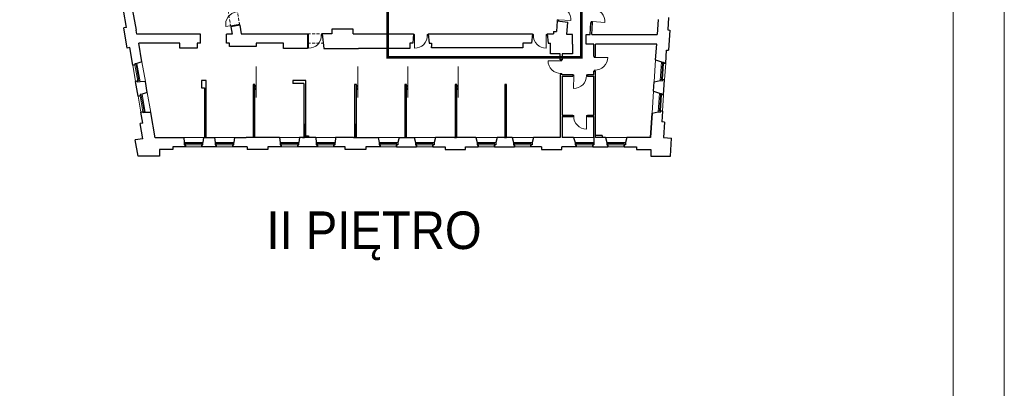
# Model space of a CAD drawing. Header units: centimetres. Extents: x 690840 to 714026, y 27673 to 40762.
# Tile 117 of 162: x 709573 to 709910, y 34385 to 34511. Entities that reach past the tile are written whole.
import ezdxf

# ---------------------------------------------------------------- set-up
doc = ezdxf.new("R2010")
doc.units = ezdxf.units.CM
doc.linetypes.add('DASHED', pattern=[19.05, 12.7, -6.35])
for name, color, linetype, lineweight in [('Drzwi i okna', 51, 'Continuous', 9), ('Opis', 102, 'Continuous', 9), ('Przekrojowa', 253, 'Continuous', 25), ('Ramka', 255, 'Continuous', 9), ('S3_obrys zakresu', 1, 'Continuous', 5), ('Widokowa', 140, 'Continuous', 9)]:
    doc.layers.add(name, color=color, linetype=linetype, lineweight=lineweight)
doc.layers.add('Obrys powierzchni', color=50, linetype='Continuous', lineweight=9, plot=False)
doc.styles.add('ARIELCE', font='arial.ttf', dxfattribs={"width": 0.9})

# ---------------------------------------------------------------- blocks, each defined once
blk = doc.blocks.new('zw$2918')
at = {"layer": 'Drzwi i okna', "color": 0}
for p, q in [((1374.5, -3200.2), (1290.3, -3215.2)), ((1373.5, -3200.3), (1382.3, -3198.7)), ((1375.7, -3207.2), (1374.5, -3200.2)), ((1382.3, -3198.7), (1383.6, -3205.9)), ((3554.3, -3168), (3553.9, -3174.5)), ((3563.3, -3168.6), (3554.3, -3168)), ((3561.8, -3175), (3562.3, -3168.5)), ((3562.3, -3168.5), (3647.6, -3174)), ((3786.4, -3180.5), (3786, -3186.9)), ((3795.4, -3181), (3786.4, -3180.5)), ((3794, -3187.4), (3794.4, -3181)), ((3794.4, -3181), (3879.7, -3186.4)), ((1855.3, -3269), (1848.8, -3269)), ((1848.8, -3277), (1855.3, -3277)), ((1855.3, -3277), (1855.1, -3362.5)), ((1855.3, -3278), (1855.3, -3269)), ((1942.2, -3278.2), (1942.2, -3269.2)), ((1942.2, -3269.2), (1948.8, -3269.2)), ((1942.2, -3277.2), (1950.1, -3277.2)), ((2571.6, -3277), (2579.4, -3277)), ((2579.4, -3269), (2572.9, -3269)), ((2579.4, -3277), (2579.3, -3362.5)), ((2579.4, -3278), (2579.4, -3269)), ((2666.3, -3278.2), (2666.3, -3269.2)), ((2666.3, -3269.2), (2672.9, -3269.2)), ((2666.3, -3277.2), (2674.2, -3277.2)), ((3391.1, -3277.2), (3383.2, -3277.2)), ((3391.1, -3269.2), (3384, -3269.2)), ((3391.1, -3278.2), (3391.1, -3269.2)), ((3478, -3278), (3478, -3269)), ((3478, -3269), (3485, -3269)), ((3485.8, -3277), (3478, -3277)), ((3478, -3277), (3478.2, -3362.5)), ((3805.4, -3425.5), (3805.4, -3419)), ((3814.4, -3425.5), (3805.4, -3425.5)), ((3813.4, -3419), (3813.4, -3425.5)), ((3813.4, -3425.5), (3898.9, -3425.4)), ((3576.7, -3448.5), (3491.2, -3448.3)), ((3575.7, -3448.5), (3584.7, -3448.5)), ((3576.7, -3442), (3576.7, -3448.5)), ((3584.7, -3448.5), (3584.7, -3442)), ((3575.5, -3535.4), (3584.5, -3535.4)), ((3576.5, -3535.4), (3576.5, -3542)), ((3584.5, -3535.4), (3584.5, -3542)), ((3666.2, -3544.3), (3659.7, -3544.3)), ((3659.7, -3552.3), (3666.2, -3552.3)), ((3666.2, -3552.3), (3666, -3637.8)), ((3666.2, -3553.3), (3666.2, -3544.3)), ((3753.1, -3553.5), (3753.1, -3544.5)), ((3753.1, -3544.5), (3759.7, -3544.5)), ((3753.1, -3552.5), (3759.7, -3552.5)), ((3814.6, -3512.4), (3805.6, -3512.4)), ((3805.6, -3512.4), (3805.6, -3519)), ((3813.6, -3512.4), (3813.6, -3519)), ((3666.3, -3822.2), (3659.7, -3822.2)), ((3666.3, -3830.2), (3659.7, -3830.2)), ((3666.3, -3831.2), (3666.3, -3822.2)), ((3753.2, -3831), (3753.2, -3822)), ((3753.2, -3822), (3759.7, -3822)), ((3759.7, -3830), (3753.2, -3830)), ((3753.2, -3830), (3753.3, -3915.5))]:
    blk.add_line(p, q, dxfattribs=at)
at = {"layer": 'Drzwi i okna', "color": 0, "ltscale": 1.6}
for centre, start, end in [((3561, -3168.2), 356.20358, 87.81419), ((1375.7, -3199.7), 98.65194, 190.26256), ((3793.2, -3180.7), 356.20358, 87.81419), ((1855.5, -3275.8), 269.77938, 1.38999), ((2579.6, -3275.8), 269.77938, 1.38999), ((3477.8, -3275.8), 178.61001, 270.22062), ((3812.2, -3425.7), 268.61836, 0.22898), ((3577.9, -3448.7), 179.77102, 271.38164), ((3666.4, -3551.1), 269.77102, 1.38164), ((3753, -3828.8), 178.61001, 270.22062)]:
    blk.add_arc(centre, 86.7, start, end, dxfattribs=at)
at = {"layer": 'Drzwi i okna', "color": 0}
for centre, start, end in [((1364.1, -3122.6), 278.48889, 281.78745), ((1933.4, -3273.7), 178.25449, 181.55305), ((2657.5, -3273.7), 178.25449, 181.55305), ((3399.9, -3273.7), 358.44695, 1.74551), ((3810.1, -3503.7), 88.4553, 91.75387), ((3580, -3526.6), 88.24613, 91.5447), ((3744.3, -3549.1), 178.24613, 181.5447), ((3675.1, -3826.7), 358.44695, 1.74551)]:
    blk.add_arc(centre, 78.2, start, end, dxfattribs=at)
at = {"layer": 'Przekrojowa', "color": 0, "ltscale": 1.6}
for p, q in [((610.4, -3221.4), (590.2, -3103.1)), ((653.3, -3104.3), (676.4, -3239.5)), ((4314.9, -3153), (4309.4, -3237.8)), ((610.4, -3221.4), (592.7, -3224.4)), ((616.1, -3361.4), (592.7, -3224.4)), ((1384.9, -3205.7), (1323.8, -3216.1)), ((1323.8, -3216.1), (1332.6, -3267.4)), ((1384.9, -3205.7), (1394.9, -3264.1)), ((3553.9, -3174.5), (3549.1, -3248.1)), ((3553.9, -3174.5), (3625.4, -3184.6)), ((3619.9, -3269.2), (3625.4, -3184.6)), ((3778.2, -3269.1), (3783.5, -3186.8)), ((3783.5, -3186.8), (3795.5, -3187.5)), ((3790.2, -3269.1), (3795.5, -3187.5)), ((4243.8, -3167.5), (4237.3, -3269.1)), ((681.2, -3267.4), (676.4, -3239.5)), ((1116.8, -3267.4), (681.2, -3267.4)), ((1116.8, -3328.1), (1116.8, -3267.4)), ((1332.6, -3267.4), (1293.8, -3267.4)), ((1293.8, -3328.1), (1293.8, -3267.4)), ((1394.9, -3264.1), (1848.8, -3264.1)), ((1848.8, -3264.1), (1848.8, -3328.1)), ((2013.9, -3264.1), (1948.8, -3264.1)), ((1948.8, -3264.3), (1958.7, -3363.7)), ((2158.9, -3232.8), (2013.9, -3232.8)), ((2013.9, -3232.8), (2013.9, -3264.1)), ((2158.9, -3264.1), (2158.9, -3232.8)), ((2158.9, -3264.1), (2572.9, -3264.1)), ((2572.9, -3264.1), (2566.6, -3327.7)), ((2672.9, -3264.1), (3384.5, -3264.1)), ((2672.9, -3264.1), (2679.3, -3327.7)), ((3384.5, -3264.1), (3378.2, -3327.7)), ((3484.5, -3264.1), (3527.8, -3264.1)), ((3484.5, -3264.1), (3490.9, -3327.7)), ((3528.9, -3248.1), (3527.8, -3264.1)), ((3528.9, -3248.1), (3549.1, -3248.1)), ((3657.7, -3269), (3619.9, -3269.2)), ((3657.7, -3335), (3657.7, -3269)), ((3751.7, -3335), (3751.7, -3269)), ((3751.7, -3269.1), (3778.2, -3269.1)), ((3790.2, -3269.1), (3911.7, -3269.1)), ((3911.7, -3269.1), (4237.3, -3269.1)), ((4309.4, -3237.8), (4323.4, -3238.8)), ((4323.4, -3238.8), (4314.5, -3376.9)), ((633.8, -3358.4), (616.1, -3361.4)), ((654.4, -3478.6), (633.8, -3358.4)), ((717.2, -3454.7), (695.6, -3328.1)), ((975.8, -3328.1), (695.6, -3328.1)), ((975.8, -3363.1), (975.8, -3328.1)), ((1116.8, -3328.1), (1094.8, -3328.1)), ((1094.8, -3328.1), (1094.8, -3363.1)), ((1315.8, -3328.1), (1293.8, -3328.1)), ((1315.8, -3351.7), (1315.8, -3328.1)), ((1496.8, -3351.7), (1315.8, -3351.7)), ((1684.8, -3328.1), (1496.8, -3328.1)), ((1496.8, -3328.1), (1496.8, -3351.7)), ((1684.8, -3363.7), (1684.8, -3328.1)), ((1848.8, -3328.1), (1848.8, -3363.7)), ((2566.6, -3327.7), (2545.9, -3327.7)), ((2545.9, -3327.7), (2545.9, -3363.7)), ((2679.3, -3327.7), (2695.9, -3327.7)), ((2695.9, -3327.7), (2695.9, -3351.7)), ((2695.9, -3359.7), (2695.9, -3351.7)), ((2855.7, -3359.7), (2695.9, -3359.7)), ((3319.7, -3359.7), (2855.7, -3359.7)), ((3378.2, -3327.7), (3319.7, -3327.7)), ((3319.7, -3327.7), (3319.7, -3359.7)), ((3490.9, -3327.7), (3507.7, -3327.7)), ((3507.7, -3400), (3507.7, -3327.7)), ((3657.7, -3335), (3657.7, -3400)), ((3803.7, -3335), (3751.7, -3335)), ((3803.7, -3419), (3803.7, -3335)), ((3815.8, -3419), (3815.8, -3335)), ((4233, -3335), (3815.8, -3335)), ((4226.1, -3441.7), (4233, -3335)), ((1094.8, -3363.1), (975.8, -3363.1)), ((1848.8, -3363.7), (1684.8, -3363.7)), ((1958.7, -3363.7), (2196.9, -3363.7)), ((2545.9, -3363.7), (2196.9, -3363.7)), ((3574.7, -3400), (3507.7, -3400)), ((3574.7, -3442), (3574.7, -3400)), ((3657.7, -3400), (3586.7, -3400)), ((3586.7, -3400), (3586.7, -3442)), ((3803.7, -3419), (3815.8, -3419)), ((4294.7, -3465.8), (4300.5, -3376)), ((4300.5, -3376), (4314.5, -3376.9)), ((717.2, -3454.7), (682.4, -3466)), ((3586.7, -3442), (3574.7, -3442)), ((4226.1, -3441.7), (4265.5, -3456.2)), ((3586.7, -3542), (3574.7, -3542)), ((3574.7, -3542), (3574.7, -3973.7)), ((3586.7, -3542), (3659.7, -3542)), ((3586.7, -3554), (3659.7, -3554)), ((3586.7, -3554), (3586.7, -3821)), ((3659.7, -3542), (3659.7, -3554)), ((3759.7, -3542), (3803.7, -3542)), ((3759.7, -3542), (3759.7, -3554)), ((3759.7, -3554), (3803.7, -3554)), ((3803.7, -3542), (3803.7, -3519)), ((3803.7, -3519), (3815.8, -3519)), ((3803.7, -3821), (3803.7, -3554)), ((3815.8, -3973.7), (3815.8, -3519)), ((690.5, -3689.6), (673.3, -3589)), ((740.4, -3590.1), (703.8, -3591.5)), ((753.3, -3665.6), (740.4, -3590.1)), ((1156.1, -3583.7), (1123.1, -3583.7)), ((1123.1, -3583.7), (1123.1, -3633.7)), ((1156.1, -3883.7), (1156.1, -3583.7)), ((1487.7, -3610.7), (1475.7, -3610.7)), ((1475.7, -3610.7), (1475.7, -3883.7)), ((1487.7, -3883.7), (1487.7, -3610.7)), ((1835.7, -3583.7), (1746.7, -3583.7)), ((1746.7, -3583.7), (1746.7, -3604.7)), ((1823.7, -3604.7), (1746.7, -3604.7)), ((1835.7, -3583.7), (1821.7, -3583.7)), ((1823.7, -3604.7), (1823.7, -3883.7)), ((1835.7, -3883.7), (1835.7, -3583.7)), ((2181.7, -3610.7), (2169.7, -3610.7)), ((2169.7, -3610.7), (2169.7, -3883.7)), ((2181.7, -3883.7), (2181.7, -3610.7)), ((2524.7, -3610.7), (2512.7, -3610.7)), ((2512.7, -3610.7), (2512.7, -3883.7)), ((2524.7, -3883.7), (2524.7, -3610.7)), ((2867.7, -3610.7), (2855.7, -3610.7)), ((2855.7, -3610.7), (2855.7, -3883.7)), ((2867.7, -3883.7), (2867.7, -3610.7)), ((3206.7, -3610.7), (3194.7, -3610.7)), ((3194.7, -3610.7), (3194.7, -3883.7)), ((3206.7, -3883.7), (3206.7, -3610.7)), ((4212.3, -3656.3), (4216.4, -3592.1)), ((4216.4, -3592.1), (4257.3, -3583.4)), ((4280.8, -3680.4), (4287.5, -3577.6)), ((753.3, -3665.6), (718.5, -3676.9)), ((1123.1, -3633.7), (1144.1, -3633.7)), ((1144.1, -3633.7), (1144.1, -3883.7)), ((4212.3, -3656.3), (4251.7, -3670.7)), ((722.1, -3874.9), (709.3, -3800)), ((776.5, -3801), (739.9, -3802.5)), ((806.1, -3974.4), (776.5, -3801)), ((3586.7, -3821), (3659.7, -3821)), ((3586.7, -3830), (3586.7, -3973.7)), ((3586.7, -3830), (3659.7, -3830)), ((3659.7, -3821), (3659.7, -3830)), ((3759.7, -3821), (3803.7, -3821)), ((3759.7, -3821), (3759.7, -3830)), ((3759.7, -3830), (3803.7, -3830)), ((3803.7, -3973.7), (3803.7, -3830)), ((4202.6, -3806.6), (4191.8, -3973.7)), ((4191.8, -3973.7), (4202.6, -3806.6)), ((4202.6, -3806.6), (4243.4, -3798)), ((4273.6, -3792.1), (4268.9, -3866)), ((722.1, -3874.9), (704.4, -3877.9)), ((722, -3980.7), (704.4, -3877.9)), ((1156.1, -3883.7), (1144.1, -3883.7)), ((1487.7, -3883.7), (1475.7, -3883.7)), ((1835.7, -3883.7), (1823.7, -3883.7)), ((2181.7, -3883.7), (2169.7, -3883.7)), ((2524.7, -3883.7), (2512.7, -3883.7)), ((2867.7, -3883.7), (2855.7, -3883.7)), ((3206.7, -3883.7), (3194.7, -3883.7)), ((4286.8, -3867.2), (4268.9, -3866)), ((4286.8, -3867.2), (4280, -3973.3)), ((1835.7, -3973.7), (1835.7, -3961.7)), ((1835.7, -3961.7), (1855.7, -3961.7)), ((1855.7, -3961.7), (1855.7, -3973.7)), ((3859.8, -3959.7), (3815.8, -3959.7)), ((3859.8, -3959.7), (3859.8, -3973.7)), ((722, -3980.7), (671.6, -3989.3)), ((690.6, -4099.8), (671.6, -3989.3)), ((1000.3, -3974.4), (806.1, -3974.4)), ((1133.7, -4021.9), (1133.7, -4007.1)), ((1137.7, -3973.7), (1213.2, -3973.7)), ((1344.7, -4021.9), (1344.7, -4007.1)), ((1348.7, -3973.7), (1429.7, -3973.7)), ((1657.2, -3973.7), (1429.7, -3973.7)), ((1788.7, -4021.9), (1788.7, -4007.1)), ((1904.2, -3973.7), (1792.7, -3973.7)), ((1813.7, -3973.7), (1827.7, -3973.7)), ((2035.7, -4021.9), (2035.7, -4007.1)), ((2161.7, -3973.7), (2039.7, -3973.7)), ((2161.7, -3973.7), (2175.7, -3973.7)), ((2175.7, -3973.7), (2329.5, -3973.7)), ((2329.5, -3973.7), (2337.1, -4007.1)), ((2474.5, -3973.7), (2464.7, -4007.1)), ((2474.5, -3973.7), (2577.5, -3973.7)), ((2506.7, -3973.7), (2520.7, -3973.7)), ((2577.5, -3973.7), (2585.1, -4007.1)), ((2722.5, -3973.7), (2712.7, -4007.1)), ((2851.7, -3973.7), (2722.5, -3973.7)), ((2851.7, -3973.7), (2865.7, -3973.7)), ((2998.5, -3973.7), (2865.7, -3973.7)), ((2998.5, -3973.7), (3006.1, -4007.1)), ((3143.5, -3973.7), (3133.7, -4007.1)), ((3192.7, -3973.7), (3143.5, -3973.7)), ((3192.7, -3973.7), (3206.7, -3973.7)), ((3246.5, -3973.7), (3206.7, -3973.7)), ((3246.5, -3973.7), (3254.1, -4007.1)), ((3391.5, -3973.7), (3381.7, -4007.1)), ((3574.7, -3973.7), (3391.5, -3973.7)), ((3665.3, -3973.7), (3586.7, -3973.7)), ((3665.3, -3973.7), (3676.1, -4007.1)), ((3884.5, -3973.7), (3815.8, -3973.7)), ((3884.5, -3973.7), (3892.1, -4007.1)), ((4029.5, -3973.7), (4019.7, -4007.1)), ((4191.8, -3973.7), (4029.5, -3973.7)), ((4280, -3973.3), (4335.3, -3976.8)), ((4327.4, -4099.8), (4335.3, -3976.8)), ((836.9, -4099.8), (690.6, -4099.8)), ((836.9, -4099.8), (701, -4099.8)), ((927.9, -4054.8), (836.9, -4054.8)), ((836.9, -4054.8), (836.9, -4099.8)), ((1013.9, -4036.8), (927.9, -4036.8)), ((927.9, -4036.8), (927.9, -4054.8)), ((1224.9, -4036.8), (1125.9, -4036.8)), ((1435.9, -4036.8), (1336.9, -4036.8)), ((1435.9, -4036.8), (1435.9, -4054.8)), ((1576.9, -4054.8), (1435.9, -4054.8)), ((1668.9, -4036.8), (1576.9, -4036.8)), ((1576.9, -4036.8), (1576.9, -4054.8)), ((1915.9, -4036.8), (1780.9, -4036.8)), ((2104.9, -4036.8), (2027.9, -4036.8)), ((2104.9, -4054.8), (2104.9, -4036.8)), ((2245.9, -4054.8), (2104.9, -4054.8)), ((2344.9, -4036.8), (2245.9, -4036.8)), ((2245.9, -4036.8), (2245.9, -4054.8)), ((2456.9, -4036.8), (2592.9, -4036.8)), ((2704.9, -4036.8), (2788.9, -4036.8)), ((2788.9, -4036.8), (2788.9, -4054.8)), ((2788.9, -4054.8), (2926.9, -4054.8)), ((2926.9, -4054.8), (2926.9, -4036.8)), ((2926.9, -4036.8), (3013.9, -4036.8)), ((3125.9, -4036.8), (3261.9, -4036.8)), ((3446.9, -4036.8), (3373.9, -4036.8)), ((3446.9, -4036.8), (3446.9, -4054.8)), ((3446.9, -4054.8), (3584.9, -4054.8)), ((3683.9, -4036.8), (3584.9, -4036.8)), ((3584.9, -4054.8), (3584.9, -4036.8)), ((3795.9, -4036.8), (3899.9, -4036.8)), ((4011.9, -4036.8), (4094.9, -4036.8)), ((4094.9, -4036.8), (4094.9, -4054.8)), ((4094.9, -4054.8), (4192.9, -4054.8)), ((4192.9, -4054.8), (4192.9, -4099.8)), ((4192.9, -4099.8), (4316.9, -4099.8)), ((4192.9, -4099.8), (4327.4, -4099.8))]:
    blk.add_line(p, q, dxfattribs=at)
at = {"layer": 'Przekrojowa', "color": 0}
for p, q in [((669.1, -3476.1), (654.4, -3478.6)), ((654.4, -3478.6), (669.1, -3476.1)), ((682.4, -3466), (667.8, -3468.5)), ((667.8, -3468.5), (669.1, -3476.1)), ((4265.5, -3456.2), (4280.3, -3457.1)), ((4280.3, -3457.1), (4279.8, -3464.9)), ((4279.8, -3464.9), (4294.7, -3465.8)), ((4294.7, -3465.8), (4279.8, -3464.9)), ((688, -3586.5), (673.3, -3589)), ((673.3, -3589), (688, -3586.5)), ((689.3, -3594.2), (688, -3586.5)), ((703.9, -3591.7), (689.3, -3594.2)), ((4257.3, -3583.4), (4272.1, -3584.4)), ((4272.1, -3584.4), (4272.6, -3576.6)), ((4272.6, -3576.6), (4287.5, -3577.6)), ((4287.5, -3577.6), (4272.6, -3576.6)), ((705.2, -3687.1), (690.5, -3689.6)), ((690.5, -3689.6), (705.2, -3687.1)), ((718.5, -3676.9), (703.9, -3679.4)), ((703.9, -3679.4), (705.2, -3687.1)), ((4251.7, -3670.7), (4266.4, -3671.7)), ((4266.4, -3671.7), (4265.9, -3679.4)), ((4265.9, -3679.4), (4280.8, -3680.4)), ((4280.8, -3680.4), (4265.9, -3679.4)), ((724.1, -3797.5), (709.3, -3800)), ((709.3, -3800), (724.1, -3797.5)), ((725.4, -3805.1), (724.1, -3797.5)), ((740, -3802.6), (725.4, -3805.1)), ((4243.4, -3798), (4258.2, -3798.9)), ((4258.2, -3798.9), (4258.7, -3791.2)), ((4258.7, -3791.2), (4273.6, -3792.1)), ((4273.6, -3792.1), (4258.7, -3791.2)), ((1002.2, -3973.7), (1006.1, -4007.1)), ((1006.1, -4007.1), (1006.1, -4021.9)), ((1006.1, -4021.9), (1013.9, -4021.9)), ((1013.9, -4021.9), (1013.9, -4036.8)), ((1013.9, -4036.8), (1013.9, -4021.9)), ((1133.7, -4021.9), (1125.9, -4021.9)), ((1125.9, -4021.9), (1125.9, -4036.8)), ((1125.9, -4036.8), (1125.9, -4021.9)), ((1137.7, -3973.7), (1133.7, -4007.1)), ((1213.2, -3973.7), (1217.1, -4007.1)), ((1217.1, -4007.1), (1217.1, -4021.9)), ((1217.1, -4021.9), (1224.9, -4021.9)), ((1224.9, -4021.9), (1224.9, -4036.8)), ((1224.9, -4036.8), (1224.9, -4021.9)), ((1344.7, -4021.9), (1336.9, -4021.9)), ((1336.9, -4021.9), (1336.9, -4036.8)), ((1336.9, -4036.8), (1336.9, -4021.9)), ((1348.7, -3973.7), (1344.7, -4007.1)), ((1657.2, -3973.7), (1661.1, -4007.1)), ((1661.1, -4007.1), (1661.1, -4021.9)), ((1661.1, -4021.9), (1668.9, -4021.9)), ((1668.9, -4021.9), (1668.9, -4036.8)), ((1668.9, -4036.8), (1668.9, -4021.9)), ((1788.7, -4021.9), (1780.9, -4021.9)), ((1780.9, -4021.9), (1780.9, -4036.8)), ((1780.9, -4036.8), (1780.9, -4021.9)), ((1792.7, -3973.7), (1788.7, -4007.1)), ((1904.2, -3973.7), (1908.1, -4007.1)), ((1908.1, -4007.1), (1908.1, -4021.9)), ((1908.1, -4021.9), (1915.9, -4021.9)), ((1915.9, -4021.9), (1915.9, -4036.8)), ((1915.9, -4036.8), (1915.9, -4021.9)), ((2035.7, -4021.9), (2027.9, -4021.9)), ((2027.9, -4021.9), (2027.9, -4036.8)), ((2027.9, -4036.8), (2027.9, -4021.9)), ((2039.7, -3973.7), (2035.7, -4007.1)), ((2337.1, -4007.1), (2337.1, -4021.9)), ((2337.1, -4021.9), (2344.9, -4021.9)), ((2344.9, -4021.9), (2344.9, -4036.8)), ((2344.9, -4036.8), (2344.9, -4021.9)), ((2464.7, -4021.9), (2456.9, -4021.9)), ((2456.9, -4021.9), (2456.9, -4036.8)), ((2456.9, -4036.8), (2456.9, -4021.9)), ((2464.7, -4007.1), (2464.7, -4021.9)), ((2585.1, -4007.1), (2585.1, -4021.9)), ((2585.1, -4021.9), (2592.9, -4021.9)), ((2592.9, -4021.9), (2592.9, -4036.8)), ((2592.9, -4036.8), (2592.9, -4021.9)), ((2712.7, -4021.9), (2704.9, -4021.9)), ((2704.9, -4021.9), (2704.9, -4036.8)), ((2704.9, -4036.8), (2704.9, -4021.9)), ((2712.7, -4007.1), (2712.7, -4021.9)), ((3006.1, -4007.1), (3006.1, -4021.9)), ((3006.1, -4021.9), (3013.9, -4021.9)), ((3013.9, -4021.9), (3013.9, -4036.8)), ((3013.9, -4036.8), (3013.9, -4021.9)), ((3133.7, -4021.9), (3125.9, -4021.9)), ((3125.9, -4021.9), (3125.9, -4036.8)), ((3125.9, -4036.8), (3125.9, -4021.9)), ((3133.7, -4007.1), (3133.7, -4021.9)), ((3254.1, -4007.1), (3254.1, -4021.9)), ((3254.1, -4021.9), (3261.9, -4021.9)), ((3261.9, -4021.9), (3261.9, -4036.8)), ((3261.9, -4036.8), (3261.9, -4021.9)), ((3381.7, -4021.9), (3373.9, -4021.9)), ((3373.9, -4021.9), (3373.9, -4036.8)), ((3373.9, -4036.8), (3373.9, -4021.9)), ((3381.7, -4007.1), (3381.7, -4021.9)), ((3676.1, -4007.1), (3676.1, -4021.9)), ((3676.1, -4021.9), (3683.9, -4021.9)), ((3683.9, -4021.9), (3683.9, -4036.8)), ((3683.9, -4036.8), (3683.9, -4021.9)), ((3803.7, -4021.9), (3795.9, -4021.9)), ((3795.9, -4021.9), (3795.9, -4036.8)), ((3795.9, -4036.8), (3795.9, -4021.9)), ((3803.7, -3973.7), (3803.7, -4021.9)), ((3892.1, -4007.1), (3892.1, -4021.9)), ((3892.1, -4021.9), (3899.9, -4021.9)), ((3899.9, -4021.9), (3899.9, -4036.8)), ((3899.9, -4036.8), (3899.9, -4021.9)), ((4019.7, -4021.9), (4011.9, -4021.9)), ((4011.9, -4021.9), (4011.9, -4036.8)), ((4011.9, -4036.8), (4011.9, -4021.9)), ((4019.7, -4007.1), (4019.7, -4021.9))]:
    blk.add_line(p, q, dxfattribs=at)
at = {"layer": 'Widokowa', "color": 0, "linetype": 'DASHED', "ltscale": 1.6}
for p, q in [((1323.8, -3216.1), (1305.1, -3106.7)), ((1384.9, -3205.7), (1368.1, -3107.1)), ((1848.8, -3264.1), (1948.8, -3264.1)), ((1848.8, -3328.1), (1955.2, -3328.1))]:
    blk.add_line(p, q, dxfattribs=at)
at = {"layer": 'Widokowa', "color": 0, "ltscale": 1.6}
for p, q in [((654.4, -3478.6), (673.3, -3589)), ((717.2, -3454.7), (740.4, -3590.1)), ((1496.7, -3699), (1496.7, -3486.9)), ((2190.7, -3699), (2190.7, -3486.9)), ((2533.7, -3699), (2533.7, -3486.9)), ((2876.7, -3699), (2876.7, -3486.9)), ((4216.4, -3592.1), (4226.1, -3441.7)), ((4287.5, -3577.6), (4294.7, -3465.8)), ((690.5, -3689.6), (709.3, -3800)), ((753.3, -3665.6), (776.5, -3801)), ((4202.6, -3806.6), (4212.3, -3656.3)), ((4273.6, -3792.1), (4280.8, -3680.4)), ((1144.1, -3883.7), (1144.1, -3973.7)), ((1150.1, -3883.7), (1150.1, -3973.7)), ((1156.1, -3973.7), (1156.1, -3883.7)), ((1475.7, -3883.7), (1475.7, -3973.7)), ((1481.7, -3883.7), (1481.7, -3973.7)), ((1487.7, -3973.7), (1487.7, -3883.7)), ((1823.7, -3883.7), (1823.7, -3973.7)), ((1829.7, -3883.7), (1829.7, -3973.7)), ((1835.7, -3973.7), (1835.7, -3883.7)), ((2169.7, -3883.7), (2169.7, -3973.7)), ((2175.7, -3883.7), (2175.7, -3973.7)), ((2181.7, -3973.7), (2181.7, -3883.7)), ((2512.7, -3883.7), (2512.7, -3973.7)), ((2517.7, -3883.7), (2517.7, -3973.7)), ((2524.7, -3973.7), (2524.7, -3883.7)), ((2855.7, -3883.7), (2855.7, -3973.7)), ((2861.7, -3883.7), (2861.7, -3973.7)), ((2867.7, -3973.7), (2867.7, -3883.7)), ((3194.7, -3883.7), (3194.7, -3973.7)), ((3200.7, -3883.7), (3200.7, -3973.7)), ((3206.7, -3973.7), (3206.7, -3883.7)), ((2329.5, -3973.7), (2474.5, -3973.7)), ((2577.5, -3973.7), (2722.5, -3973.7)), ((2998.5, -3973.7), (3143.5, -3973.7)), ((3246.5, -3973.7), (3391.5, -3973.7)), ((3665.3, -3973.7), (3803.7, -3973.7)), ((3884.5, -3973.7), (4029.5, -3973.7)), ((1013.9, -4036.8), (1125.9, -4036.8)), ((1224.9, -4036.8), (1336.9, -4036.8)), ((1668.9, -4036.8), (1780.9, -4036.8)), ((1915.9, -4036.8), (2027.9, -4036.8)), ((2344.9, -4036.8), (2456.9, -4036.8)), ((2592.9, -4036.8), (2704.9, -4036.8)), ((3013.9, -4036.8), (3125.9, -4036.8)), ((3261.9, -4036.8), (3373.9, -4036.8)), ((3683.9, -4036.8), (3795.9, -4036.8)), ((3899.9, -4036.8), (4011.9, -4036.8))]:
    blk.add_line(p, q, dxfattribs=at)
at = {"layer": 'Widokowa', "color": 0}
for p, q in [((669.1, -3476.1), (683.7, -3473.6)), ((688, -3586.7), (669.1, -3476.1)), ((695.3, -3585.3), (676.4, -3474.9)), ((703.9, -3591.7), (682.4, -3466)), ((4265.5, -3456.2), (4257.3, -3583.4)), ((4279.8, -3464.9), (4265, -3463.9)), ((4272.4, -3464.4), (4265.2, -3576.2)), ((4279.8, -3464.6), (4272.6, -3576.6)), ((688, -3586.5), (702.6, -3584)), ((4272.6, -3576.6), (4257.8, -3575.7)), ((705.2, -3687.1), (719.8, -3684.6)), ((724.1, -3797.7), (705.2, -3687.1)), ((731.4, -3796.2), (712.5, -3685.8)), ((740, -3802.6), (718.5, -3676.9)), ((4251.7, -3670.7), (4243.4, -3798)), ((4265.9, -3679.4), (4251.2, -3678.5)), ((4258.5, -3678.9), (4251.3, -3790.7)), ((4265.9, -3679.2), (4258.7, -3791.2)), ((724.1, -3797.5), (738.7, -3795)), ((4258.7, -3791.2), (4243.9, -3790.2)), ((1137.7, -3973.7), (1002.2, -3973.7)), ((1133.7, -4007.1), (1006.1, -4007.1)), ((1013.9, -4021.9), (1013.9, -4007.1)), ((1125.9, -4014.5), (1013.9, -4014.5)), ((1126.1, -4021.9), (1013.9, -4021.9)), ((1125.9, -4021.9), (1125.9, -4007.1)), ((1348.7, -3973.7), (1213.2, -3973.7)), ((1344.7, -4007.1), (1217.1, -4007.1)), ((1224.9, -4021.9), (1224.9, -4007.1)), ((1336.9, -4014.5), (1224.9, -4014.5)), ((1337.1, -4021.9), (1224.9, -4021.9)), ((1336.9, -4021.9), (1336.9, -4007.1)), ((1792.7, -3973.7), (1657.2, -3973.7)), ((1788.7, -4007.1), (1661.1, -4007.1)), ((1668.9, -4021.9), (1668.9, -4007.1)), ((1780.9, -4014.5), (1668.9, -4014.5)), ((1781.1, -4021.9), (1668.9, -4021.9)), ((1780.9, -4021.9), (1780.9, -4007.1)), ((2039.7, -3973.7), (1904.2, -3973.7)), ((2035.7, -4007.1), (1908.1, -4007.1)), ((1915.9, -4021.9), (1915.9, -4007.1)), ((2027.9, -4014.5), (1915.9, -4014.5)), ((2028.1, -4021.9), (1915.9, -4021.9)), ((2027.9, -4021.9), (2027.9, -4007.1)), ((2464.7, -4007.1), (2337.1, -4007.1)), ((2344.9, -4021.9), (2344.9, -4007.1)), ((2456.9, -4014.5), (2344.9, -4014.5)), ((2457.1, -4021.9), (2344.9, -4021.9)), ((2456.9, -4021.9), (2456.9, -4007.1)), ((2712.7, -4007.1), (2585.1, -4007.1)), ((2592.9, -4021.9), (2592.9, -4007.1)), ((2704.9, -4014.5), (2592.9, -4014.5)), ((2705.1, -4021.9), (2592.9, -4021.9)), ((2704.9, -4021.9), (2704.9, -4007.1)), ((3133.7, -4007.1), (3006.1, -4007.1)), ((3013.9, -4021.9), (3013.9, -4007.1)), ((3125.9, -4014.5), (3013.9, -4014.5)), ((3126.1, -4021.9), (3013.9, -4021.9)), ((3125.9, -4021.9), (3125.9, -4007.1)), ((3381.7, -4007.1), (3254.1, -4007.1)), ((3261.9, -4021.9), (3261.9, -4007.1)), ((3373.9, -4014.5), (3261.9, -4014.5)), ((3374.1, -4021.9), (3261.9, -4021.9)), ((3373.9, -4021.9), (3373.9, -4007.1)), ((3803.7, -4007.1), (3676.1, -4007.1)), ((3683.9, -4021.9), (3683.9, -4007.1)), ((3795.9, -4014.5), (3683.9, -4014.5)), ((3796.1, -4021.9), (3683.9, -4021.9)), ((3795.9, -4021.9), (3795.9, -4007.1)), ((4019.7, -4007.1), (3892.1, -4007.1)), ((3899.9, -4021.9), (3899.9, -4007.1)), ((4011.9, -4014.5), (3899.9, -4014.5)), ((4012.1, -4021.9), (3899.9, -4021.9)), ((4011.9, -4021.9), (4011.9, -4007.1))]:
    blk.add_line(p, q, dxfattribs=at)
at = {"layer": 'Widokowa', "color": 0, "ltscale": 1.6}
for centre in [(1492.2, -3622.3), (2186.2, -3622.3), (2529.2, -3622.3), (2872.2, -3622.3), (1492.2, -3641.1), (2186.2, -3641.1), (2529.2, -3641.1), (2872.2, -3641.1)]:
    blk.add_circle(centre, 4.5, dxfattribs=at)

msp = doc.modelspace()

# ---------------------------------------------------------------- linework, layer by layer
at = {"layer": 'Obrys powierzchni', "ltscale": 1.6}
for points in [[(707809.65, 34762.32), (709909.65, 34762.32), (709909.65, 33277.32), (707809.65, 33277.32)], [(707827.15, 34744.82), (709892.15, 34744.82), (709892.15, 33294.82), (707827.15, 33294.82)]]:
    msp.add_lwpolyline(points, close=True, dxfattribs=at)
at = {"layer": 'S3_obrys zakresu', "color": 1, "ltscale": 1.6, "true_color": 0xff0000, "const_width": 0.877}
msp.add_lwpolyline([(709699.05, 34568.03), (709765.17, 34568.03), (709765.17, 34498.07), (709699.05, 34498.07)], close=True, dxfattribs=at)

# ---------------------------------------------------------------- block references
at = {"layer": 'Ramka', "color": 251, "xscale": 0.05, "yscale": 0.05, "zscale": 0.05}
msp.add_blockref('zw$2918', (709579.26, 34669.34), dxfattribs=at)

# ---------------------------------------------------------------- texts
at = {"layer": 'Opis', "insert": (709657.62, 34445.46), "char_height": 14, "width": 724.063, "attachment_point": 1, "rotation": 359.981, "style": 'ARIELCE'}
msp.add_mtext('\\pxsm1,ql;{\\fArial|b0|i0|c238|p34;\\H0.916668x;II PIĘTRO}', dxfattribs=at)

doc.saveas('drawing.dxf')
